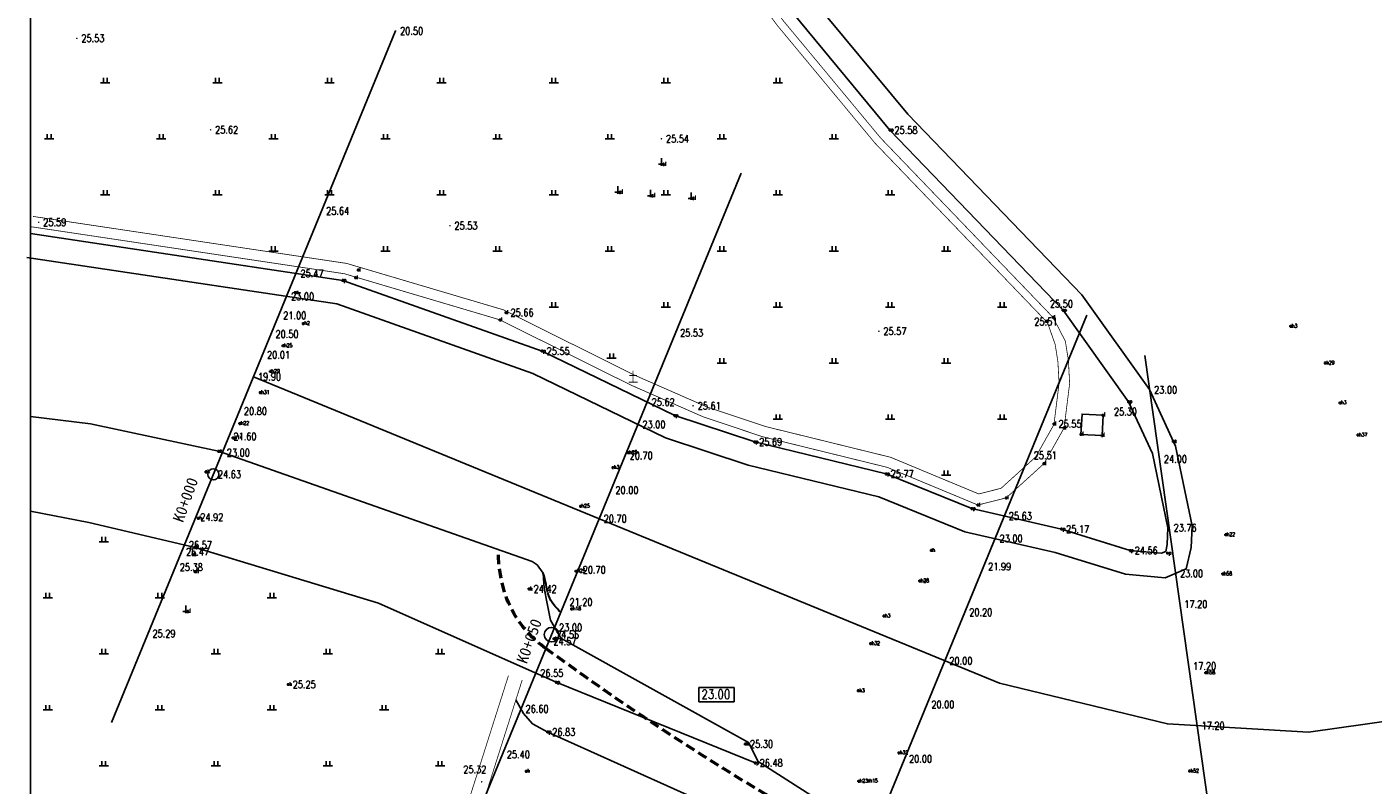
# Model space of a CAD drawing. Extents: x 475446 to 490894, y 3788879 to 3821323.
# Tile 4 of 75: x 475446 to 475626, y 3817642 to 3817744. Entities that reach past the tile are written whole.
import ezdxf
from ezdxf.enums import TextEntityAlignment as Align

# ---------------------------------------------------------------- set-up
doc = ezdxf.new("R2010")
doc.units = 0
doc.header["$LTSCALE"] = 0.5
doc.header["$PDMODE"] = 34
doc.header["$PDSIZE"] = 0.2
doc.linetypes.add('DASHED', pattern=[19.05, 12.7, -6.35])
doc.linetypes.add('X3', pattern=[5, 4, -1])
doc.layers.get('0').update_dxf_attribs({"linetype": 'CONTINUOUS'})
for name, color, linetype in [('DLDW', 11, 'CONTINUOUS'), ('DLSS', 4, 'CONTINUOUS'), ('DMTZ', 3, 'CONTINUOUS'), ('dmx', 1, 'CONTINUOUS'), ('GCD', 1, 'CONTINUOUS'), ('JMD', 6, 'CONTINUOUS'), ('SXSS', 5, 'CONTINUOUS'), ('ZBTZ', 3, 'CONTINUOUS'), ('zdh', 7, 'CONTINUOUS')]:
    doc.layers.add(name, color=color, linetype=linetype)
doc.styles.add('HZ', font='rs.shx', dxfattribs={"width": 0.8, "bigfont": 'hztxt.shx'})
doc.styles.add('黑体', font='simhei_0.ttf')
doc.linetypes.add('10411', pattern='A,2,[150,AAA.SHX,S=1,R=0,X=0,Y=1],2,[151,AAA.SHX,S=1,R=0,X=0,Y=3],1e-11', length=4)
doc.linetypes.add('10421', pattern='A,2,[150,AAA.SHX,S=0.5,R=0,X=0,Y=0.5],1e-11', length=2)
doc.linetypes.add('833', pattern='A,2,[150,AAA.SHX,S=0.8,R=0,X=0,Y=0.8],2,[150,AAA.SHX,S=2,R=0,X=0,Y=2],1e-11', length=4)

# ---------------------------------------------------------------- blocks, each defined once
blk = doc.blocks.new('GC200')
at = {"linetype": 'Continuous', "const_width": 0.2, "flags": 128}
blk.add_lwpolyline([(-0.1, 0, 1), (0.1, 0, 1)], format="xyb", close=True, dxfattribs=at)
blk = doc.blocks.new('gc111')
for p, q in [((-0.8, 0), (0.8, 0)), ((0, 0), (0, 1.6))]:
    blk.add_line(p, q)
blk = doc.blocks.new('gc119')
for p, q in [((-1.25, 0), (1.25, 0)), ((-0.5, 1.3), (-0.5, 0)), ((0.5, 1.3), (0.5, 0))]:
    blk.add_line(p, q)

msp = doc.modelspace()

# ---------------------------------------------------------------- linework, layer by layer
at = {"linetype": 'Continuous'}
msp.add_lwpolyline([(475446.79, 3817880.56), (475765.2, 3817880.56), (475765.2, 3817559.99), (475446.79, 3817559.99)], close=True, dxfattribs=at)
at = {"linetype": 'Continuous', "flags": 128}
msp.add_lwpolyline([(475476.63, 3817697.07), (475576.45, 3817656.05), (475598.91, 3817650.61), (475617.76, 3817649.51), (475637.65, 3817652.33)], dxfattribs=at)
at = {"color": 3, "linetype": 'Continuous'}
msp.add_lwpolyline([(475536.21, 3817655.48), (475540.92, 3817655.48), (475540.92, 3817653.59), (475536.21, 3817653.59)], close=True, dxfattribs=at)
at = {"linetype": 'Continuous'}
for centre, radius in [((475471.26, 3817684), 0.744), ((475516.51, 3817662.56), 0.976)]:
    msp.add_circle(centre, radius, dxfattribs=at)
at = {"color": 2, "linetype": 'DASHED', "lineweight": 50, "ltscale": 0.2}
for points, start_tangent, end_tangent in [([(475515.75, 3817660.71), (475511.49, 3817665.36), (475509.38, 3817673.9)], (-0.81231, 0.583226), (0.002769, 0.999996)), ([(475608.01, 3817613.98), (475581.04, 3817622.6), (475558.61, 3817633.48), (475515.75, 3817660.71)], (-0.969419, 0.245413), (-0.806412, 0.591355))]:
    msp.add_spline(points, degree=3, dxfattribs=dict(at, start_tangent=start_tangent, end_tangent=end_tangent))
at = {"color": 4, "linetype": 'Continuous', "lineweight": 30, "start_tangent": (-0.740783, 0.671744), "end_tangent": (-0.405403, 0.914138)}
msp.add_spline([(475517.73, 3817665.55), (475516.13, 3817667.77), (475515.37, 3817670.77)], degree=3, dxfattribs=at)
at = {"layer": 'DLSS', "linetype": 'X3', "const_width": 0.1, "flags": 128}
for points, elevation in [([(475492.97, 3817845.5), (475493.6, 3817844.11), (475494.28, 3817841.67), (475494.93, 3817837.52), (475498.34, 3817829.07), (475500.28, 3817816.46), (475505.44, 3817807.59), (475512.35, 3817800.49), (475518.33, 3817793.92), (475523.1, 3817783.27), (475531.31, 3817765.32), (475546.63, 3817744.15), (475559.8, 3817728.29), (475582.87, 3817704.28)], 26.09), ([(475582.87, 3817704.28), (475583.89, 3817701.36), (475584.25, 3817699.08), (475584.41, 3817696.2), (475583.72, 3817690.66), (475581.27, 3817686.33), (475576.65, 3817682.14), (475573.66, 3817681.38), (475561.86, 3817686.29), (475545.1, 3817690.41), (475537.3, 3817693.02), (475527.68, 3817697.24), (475512.27, 3817704.91), (475510.14, 3817705.99), (475489.09, 3817712.22), (475447.13, 3817718.51)], 26.09), ([(475490.9, 3817559.99), (475503.24, 3817628.28), (475505.67, 3817641.15), (475510.74, 3817657.09)], 26.18)]:
    msp.add_lwpolyline(points, dxfattribs=dict(at, elevation=elevation))
at = {"layer": 'DLSS', "linetype": 'Continuous', "const_width": 0.1, "flags": 128}
for points, elevation in [([(475495.3, 3817843.37), (475495.24, 3817842.89), (475495.29, 3817841.83), (475495.92, 3817837.79), (475499.33, 3817829.34), (475501.26, 3817816.8), (475506.26, 3817808.21), (475513.09, 3817801.19), (475519.2, 3817794.49), (475524.02, 3817783.69), (475532.2, 3817765.83), (475547.44, 3817744.77), (475560.56, 3817728.97), (475583.61, 3817704.99)], 26.09), ([(475583.61, 3817704.99), (475585.25, 3817701.81), (475585.66, 3817699.22), (475585.82, 3817696.15), (475585.08, 3817690.21), (475582.39, 3817685.44), (475577.34, 3817680.86), (475573.55, 3817679.9), (475561.42, 3817684.94), (475544.7, 3817689.05), (475536.79, 3817691.7), (475527.09, 3817695.96), (475511.64, 3817703.65), (475509.61, 3817704.67), (475488.79, 3817710.84), (475446.92, 3817717.12)], 26.09), ([(475492.8, 3817559.65), (475505.14, 3817627.93), (475507.55, 3817640.68), (475512.58, 3817656.51)], 26.18)]:
    msp.add_lwpolyline(points, dxfattribs=dict(at, elevation=elevation))
at = {"layer": 'DMTZ', "linetype": '10421', "flags": 128}
for points in [[(475446.79, 3817688.44, 0, 0, 0), (475470.31, 3817684.35, 0.00000202, 0.00000202, 0), (475513.5, 3817668.67, 0.00000202, 0.00000202, 0), (475514.88, 3817666.38, 0, 0, 0), (475516.02, 3817663.37, 0, 0, 0), (475516.84, 3817662.01, 0.00000202, 0.00000202, 0), (475519.24, 3817660.55, 0, 0, 0), (475542.45, 3817647.93, 0.00000203, 0.00000203, 0), (475543.75, 3817645.4, 0.00000203, 0.00000203, 0), (475572.66, 3817626.77, 0.00000203, 0.00000203, 0), (475581.03, 3817625.65, 0.00000202, 0.00000202, 0), (475588.79, 3817623.39, 0.00000202, 0.00000202, 0), (475597.71, 3817617.75, 0.00000202, 0.00000202, 0), (475598.84, 3817617.29, 0, 0, 0), (475599.07, 3817617.17, 0, 0, 0)], [(475510.74, 3817657.09, 0.00000203, 0.00000203, 0), (475510.63, 3817657.73, 0, 0, 0), (475510.59, 3817658.01, 0.00000202, 0.00000202, 0), (475493.01, 3817665.84, 0.00000202, 0.00000202, 0), (475468.54, 3817673.26, 0.00000202, 0.00000202, 0), (475454.39, 3817676.58, 0.00000202, 0.00000202, 0), (475446.59, 3817678.12, 0.00000202, 0.00000202, 0)]]:
    msp.add_lwpolyline(points, format="xyseb", dxfattribs=at)
at = {"layer": 'DMTZ', "linetype": '10411', "flags": 128}
for points in [[(475446.79, 3817679.1), (475454.6, 3817677.56), (475468.8, 3817674.23), (475493.36, 3817666.78), (475517.14, 3817656.19), (475543.75, 3817645.4)], [(475597.93, 3817606.37), (475595.23, 3817603.16), (475594.52, 3817602.86), (475593.74, 3817602.95), (475592.74, 3817603.41), (475568.43, 3817620.87), (475543.96, 3817636.93), (475515.99, 3817649.53), (475513.96, 3817650.65), (475512.76, 3817652.02), (475511.73, 3817653.84)]]:
    msp.add_lwpolyline(points, dxfattribs=at)
at = {"layer": 'dmx', "linetype": 'Continuous'}
for points in [[(475495.64, 3817743.32), (475457.63, 3817650.82)], [(475541.88, 3817724.31), (475503.87, 3817631.82)], [(475588.13, 3817705.31), (475550.12, 3817612.81)]]:
    msp.add_lwpolyline(points, dxfattribs=at)
at = {"layer": 'dmx', "linetype": 'Continuous', "elevation": 23.19}
msp.add_lwpolyline([(475595.87, 3817699.89), (475610.32, 3817597.67)], dxfattribs=at)
at = {"layer": 'JMD', "linetype": 'Continuous', "elevation": 25.54, "flags": 128}
msp.add_lwpolyline([(475587.34, 3817689.35), (475590.16, 3817689.2), (475590.3, 3817691.92), (475587.48, 3817692.07)], close=True, dxfattribs=at)
at = {"layer": 'SXSS', "linetype": '833', "elevation": 26.09, "flags": 128}
msp.add_lwpolyline([(475496.91, 3817842.08), (475497.51, 3817838.23), (475500.92, 3817829.78), (475502.83, 3817817.36), (475507.57, 3817809.21), (475514.28, 3817802.32), (475520.59, 3817795.4), (475525.52, 3817784.36), (475533.62, 3817766.66), (475548.73, 3817745.78), (475561.78, 3817730.06), (475584.95, 3817705.95), (475593.7, 3817693.72), (475596.92, 3817686.78), (475598.97, 3817676.83), (475598.89, 3817674.64), (475598.67, 3817673.69), (475598.09, 3817673.44), (475593.92, 3817673.81), (475584.75, 3817676.68), (475572.75, 3817679.42), (475561.27, 3817684.06), (475543.68, 3817688.34), (475532.98, 3817691.87), (475515.24, 3817700.49), (475488.56, 3817709.94), (475446.79, 3817716.21)], dxfattribs=at)
at = {"layer": 'SXSS', "linetype": 'Continuous', "elevation": 26.09, "flags": 128}
msp.add_lwpolyline([(475551.28, 3817747.75), (475564.18, 3817732.21), (475587.44, 3817708.02), (475596.5, 3817695.34), (475600, 3817687.79), (475602.21, 3817677.1), (475602.1, 3817674.21), (475601.43, 3817671.37), (475598.62, 3817670.15), (475593.29, 3817670.63), (475583.9, 3817673.57), (475571.78, 3817676.33), (475560.28, 3817680.99), (475542.79, 3817685.24), (475531.77, 3817688.88), (475513.99, 3817697.51), (475487.78, 3817706.8), (475446.31, 3817713.02)], dxfattribs=at)
at = {"layer": 'SXSS', "linetype": 'Continuous', "flags": 128}
msp.add_lwpolyline([(475446.79, 3817691.76), (475454.81, 3817690.78), (475471.96, 3817687.1), (475513.93, 3817672.34), (475514.56, 3817671.89), (475515.37, 3817670.77), (475515.52, 3817668.77), (475515.93, 3817666.74), (475516.37, 3817664.49), (475517.73, 3817662.07), (475542.86, 3817648.14), (475544.15, 3817645.59), (475572.97, 3817627.16), (475581.19, 3817626.1), (475588.97, 3817623.71), (475597.82, 3817618.36), (475598.36, 3817618.28), (475598.95, 3817618.5), (475599.43, 3817618.85), (475607.85, 3817616.32), (475636.03, 3817621.6)], dxfattribs=at)
at = {"layer": 'zdh', "linetype": 'Continuous'}
for p in [(475561.78, 3817730.06, 25.58), (475531.21, 3817725.48, 25.54), (475525.39, 3817721.74, 25.51), (475529.74, 3817721.27, 25.62), (475535.17, 3817720.92, 25.57), (475488.56, 3817709.94, 25.47), (475490.28, 3817710.31, 25.59), (475490.65, 3817711.33, 25.64), (475482.22, 3817708.33, 22.99), (475509.61, 3817704.67, 25.61), (475510.41, 3817705.64, 25.66), (475582.7, 3817704.47, 25.46), (475583.61, 3817704.99, 25.51), (475584.95, 3817705.95, 25.5), (475483.28, 3817704.18, 22.87), (475615.4, 3817703.81, 22.88), (475480.58, 3817701.2, 22.9), (475515.24, 3817700.49, 25.55), (475478.89, 3817697.77, 22.9), (475620.01, 3817698.89, 22.87), (475477.52, 3817694.94, 22.88), (475593.7, 3817693.72, 25.3), (475532.98, 3817691.87, 25.62), (475590.27, 3817691.92, 25.52), (475622, 3817693.57, 22.87), (475474.79, 3817690.8, 22.88), (475583.73, 3817690.75, 25.55), (475585.08, 3817690.21, 25.55), (475473.9, 3817688.88, 22.87), (475543.68, 3817688.34, 25.69), (475587.34, 3817689.35, 25.54), (475590.16, 3817689.2, 25.33), (475599.71, 3817688.42, 22.99), (475624.39, 3817689.26, 22.88), (475471.96, 3817687.1, 23.03), (475526.74, 3817686.89, 22.89), (475524.71, 3817684.91, 22.89), (475582.39, 3817685.44, 25.5), (475470.28, 3817684.32, 24.64), (475470.31, 3817684.35, 24.63), (475561.27, 3817684.06, 25.77), (475520.38, 3817679.73, 22.86), (475572.75, 3817679.42, 25.63), (475573.55, 3817679.9, 25.69), (475577.34, 3817680.86, 25.66), (475469.23, 3817678.13, 24.92), (475584.75, 3817676.68, 25.17), (475606.71, 3817675.93, 22.88), (475468.8, 3817674.23, 26.57), (475468.52, 3817673.27, 26.47), (475567.32, 3817673.82, 21.99), (475593.92, 3817673.81, 24.56), (475598.93, 3817673.46, 23.76), (475468.8, 3817670.99, 25.38), (475519.78, 3817671.05, 22.89), (475606.31, 3817670.68, 22.9), (475513.5, 3817668.67, 24.42), (475565.77, 3817669.74, 22.9), (475467.56, 3817665.64, 25.29), (475519.19, 3817666, 22.88), (475560.97, 3817665.05, 22.85), (475516.84, 3817662.01, 24.56), (475559.19, 3817661.36, 22.86), (475481.27, 3817655.89, 25.25), (475517.14, 3817656.19, 26.55), (475604.03, 3817657.46, 22.89), (475557.54, 3817655.05, 22.87), (475515.99, 3817649.53, 26.83), (475542.45, 3817647.93, 25.3), (475543.75, 3817645.4, 26.48), (475562.97, 3817646.74, 22.88), (475513.12, 3817644.28, 25.4), (475601.86, 3817644.3, 22.88), (475557.6, 3817642.95, 22.87), (475558.91, 3817642.98, 22.88)]:
    msp.add_point(p, dxfattribs=at)

# ---------------------------------------------------------------- block references
at = {"layer": 'DLDW', "linetype": 'Continuous', "xscale": 0.5, "yscale": 0.5}
for p in [(475531.21, 3817725.48, 25.54), (475525.39, 3817721.74, 25.51), (475529.74, 3817721.27, 25.62), (475535.17, 3817720.92, 25.57), (475467.56, 3817665.64, 25.29)]:
    msp.add_blockref('gc111', p, dxfattribs=at)
at = {"layer": 'GCD', "linetype": 'Continuous'}
ref = msp.add_blockref('GC200', (475452.99, 3817742.34, 25.53), dxfattribs=dict(at, xscale=0.5, yscale=0.5, zscale=0.5))
ref.add_attrib('height', '25.53', dxfattribs={"linetype": 'Continuous', "height": 1, "style": 'HZ', "width": 0.8}).set_placement((475453.59, 3817742.34, 25.53), align=Align.MIDDLE_LEFT)
ref = msp.add_blockref('GC200', (475495.64, 3817743.32, 20.5), dxfattribs=dict(at, xscale=0.5, yscale=0.5, zscale=0.5))
ref.add_attrib('height', '20.50', dxfattribs={"linetype": 'Continuous', "height": 1, "style": 'HZ', "width": 0.8}).set_placement((475496.24, 3817743.32, 20.5), align=Align.MIDDLE_LEFT)
ref = msp.add_blockref('GC200', (475470.89, 3817730.1, 25.62), dxfattribs=dict(at, xscale=0.5, yscale=0.5, zscale=0.5))
ref.add_attrib('height', '25.62', dxfattribs={"linetype": 'Continuous', "height": 1, "style": 'HZ', "width": 0.8}).set_placement((475471.49, 3817730.1, 25.62), align=Align.MIDDLE_LEFT)
ref = msp.add_blockref('GC200', (475561.78, 3817730.06, 25.58), dxfattribs=dict(at, xscale=0.5, yscale=0.5, zscale=0.5))
ref.add_attrib('height', '25.58', dxfattribs={"linetype": 'Continuous', "height": 1, "style": 'HZ', "width": 0.8}).set_placement((475562.38, 3817730.06, 25.58), align=Align.MIDDLE_LEFT)
ref = msp.add_blockref('GC200', (475531.21, 3817728.89, 25.54), dxfattribs=dict(at, xscale=0.5, yscale=0.5, zscale=0.5))
ref.add_attrib('height', '25.54', dxfattribs={"linetype": 'Continuous', "height": 1, "style": 'HZ', "width": 0.8}).set_placement((475531.81, 3817728.89, 25.54), align=Align.MIDDLE_LEFT)
ref = msp.add_blockref('GC200', (475485.74, 3817719.24, 25.64), dxfattribs=dict(at, xscale=0.5, yscale=0.5, zscale=0.5))
ref.add_attrib('height', '25.64', dxfattribs={"linetype": 'Continuous', "height": 1, "style": 'HZ', "width": 0.8}).set_placement((475486.34, 3817719.24), align=Align.MIDDLE_LEFT)
ref = msp.add_blockref('GC200', (475447.89, 3817717.72, 25.59), dxfattribs=dict(at, xscale=0.5, yscale=0.5, zscale=0.5))
ref.add_attrib('height', '25.59', dxfattribs={"linetype": 'Continuous', "height": 1, "style": 'HZ', "width": 0.8}).set_placement((475448.49, 3817717.72, 25.59), align=Align.MIDDLE_LEFT)
ref = msp.add_blockref('GC200', (475502.91, 3817717.27, 25.53), dxfattribs=dict(at, xscale=0.5, yscale=0.5, zscale=0.5))
ref.add_attrib('height', '25.53', dxfattribs={"linetype": 'Continuous', "height": 1, "style": 'HZ', "width": 0.8}).set_placement((475503.51, 3817717.27, 25.53), align=Align.MIDDLE_LEFT)
ref = msp.add_blockref('GC200', (475482.31, 3817710.88, 25.47), dxfattribs=dict(at, xscale=0.5, yscale=0.5, zscale=0.5))
ref.add_attrib('height', '25.47', dxfattribs={"linetype": 'Continuous', "height": 1, "style": 'HZ', "width": 0.8}).set_placement((475482.91, 3817710.88), align=Align.MIDDLE_LEFT)
ref = msp.add_blockref('GC200', (475481.05, 3817707.81, 23), dxfattribs=dict(at, xscale=0.5, yscale=0.5, zscale=0.5))
ref.add_attrib('height', '23.00', dxfattribs={"linetype": 'Continuous', "height": 1, "style": 'HZ', "width": 0.8}).set_placement((475481.65, 3817707.81, 23), align=Align.MIDDLE_LEFT)
ref = msp.add_blockref('GC200', (475584.95, 3817705.95, 25.5), dxfattribs=dict(at, xscale=0.5, yscale=0.5, zscale=0.5))
ref.add_attrib('height', '25.50', dxfattribs={"linetype": 'Continuous', "height": 1, "style": 'HZ', "width": 0.8}).set_placement((475583.18, 3817706.82, 25.5), align=Align.MIDDLE_LEFT)
ref = msp.add_blockref('GC200', (475480, 3817705.27, 21), dxfattribs=dict(at, xscale=0.5, yscale=0.5, zscale=0.5))
ref.add_attrib('height', '21.00', dxfattribs={"linetype": 'Continuous', "height": 1, "style": 'HZ', "width": 0.8}).set_placement((475480.6, 3817705.27, 21), align=Align.MIDDLE_LEFT)
ref = msp.add_blockref('GC200', (475510.41, 3817705.64, 25.66), dxfattribs=dict(at, xscale=0.5, yscale=0.5, zscale=0.5))
ref.add_attrib('height', '25.66', dxfattribs={"linetype": 'Continuous', "height": 1, "style": 'HZ', "width": 0.8}).set_placement((475511.01, 3817705.64, 25.66), align=Align.MIDDLE_LEFT)
ref = msp.add_blockref('GC200', (475583.61, 3817704.99, 25.51), dxfattribs=dict(at, xscale=0.5, yscale=0.5, zscale=0.5))
ref.add_attrib('height', '25.51', dxfattribs={"linetype": 'Continuous', "height": 1, "style": 'HZ', "width": 0.8}).set_placement((475581.09, 3817704.43, 25.51), align=Align.MIDDLE_LEFT)
ref = msp.add_blockref('GC200', (475478.97, 3817702.77, 20.5), dxfattribs=dict(at, xscale=0.5, yscale=0.5, zscale=0.5))
ref.add_attrib('height', '20.50', dxfattribs={"linetype": 'Continuous', "height": 1, "style": 'HZ', "width": 0.8}).set_placement((475479.57, 3817702.77, 20.5), align=Align.MIDDLE_LEFT)
ref = msp.add_blockref('GC200', (475533.1, 3817702.93, 25.53), dxfattribs=dict(at, xscale=0.5, yscale=0.5, zscale=0.5))
ref.add_attrib('height', '25.53', dxfattribs={"linetype": 'Continuous', "height": 1, "style": 'HZ', "width": 0.8}).set_placement((475533.7, 3817702.93), align=Align.MIDDLE_LEFT)
ref = msp.add_blockref('GC200', (475560.3, 3817703.15, 25.57), dxfattribs=dict(at, xscale=0.5, yscale=0.5, zscale=0.5))
ref.add_attrib('height', '25.57', dxfattribs={"linetype": 'Continuous', "height": 1, "style": 'HZ', "width": 0.8}).set_placement((475560.9, 3817703.15, 25.57), align=Align.MIDDLE_LEFT)
ref = msp.add_blockref('GC200', (475477.84, 3817700, 20.01), dxfattribs=dict(at, xscale=0.5, yscale=0.5, zscale=0.5))
ref.add_attrib('height', '20.01', dxfattribs={"linetype": 'Continuous', "height": 1, "style": 'HZ', "width": 0.8}).set_placement((475478.44, 3817700, 20.01), align=Align.MIDDLE_LEFT)
ref = msp.add_blockref('GC200', (475515.24, 3817700.49, 25.55), dxfattribs=dict(at, xscale=0.5, yscale=0.5, zscale=0.5))
ref.add_attrib('height', '25.55', dxfattribs={"linetype": 'Continuous', "height": 1, "style": 'HZ', "width": 0.8}).set_placement((475515.84, 3817700.49, 25.55), align=Align.MIDDLE_LEFT)
ref = msp.add_blockref('GC200', (475476.63, 3817697.07, 19.9), dxfattribs=dict(at, xscale=0.5, yscale=0.5, zscale=0.5))
ref.add_attrib('height', '19.90', dxfattribs={"linetype": 'Continuous', "height": 1, "style": 'HZ', "width": 0.8}).set_placement((475477.23, 3817697.07, 19.9), align=Align.MIDDLE_LEFT)
ref = msp.add_blockref('GC200', (475596.52, 3817695.3, 23), dxfattribs=dict(at, xscale=0.5, yscale=0.5, zscale=0.5))
ref.add_attrib('height', '23.00', dxfattribs={"linetype": 'Continuous', "height": 1, "style": 'HZ', "width": 0.8}).set_placement((475597.12, 3817695.3, 23), align=Align.MIDDLE_LEFT)
ref = msp.add_blockref('GC200', (475529.29, 3817693.66, 25.62), dxfattribs=dict(at, xscale=0.5, yscale=0.5, zscale=0.5))
ref.add_attrib('height', '25.62', dxfattribs={"linetype": 'Continuous', "height": 1, "style": 'HZ', "width": 0.8}).set_placement((475529.89, 3817693.66), align=Align.MIDDLE_LEFT)
ref = msp.add_blockref('GC200', (475474.74, 3817692.47, 20.8), dxfattribs=dict(at, xscale=0.5, yscale=0.5, zscale=0.5))
ref.add_attrib('height', '20.80', dxfattribs={"linetype": 'Continuous', "height": 1, "style": 'HZ', "width": 0.8}).set_placement((475475.34, 3817692.47), align=Align.MIDDLE_LEFT)
ref = msp.add_blockref('GC200', (475535.45, 3817693.17, 25.61), dxfattribs=dict(at, xscale=0.5, yscale=0.5, zscale=0.5))
ref.add_attrib('height', '25.61', dxfattribs={"linetype": 'Continuous', "height": 1, "style": 'HZ', "width": 0.8}).set_placement((475536.05, 3817693.17, 25.61), align=Align.MIDDLE_LEFT)
ref = msp.add_blockref('GC200', (475593.7, 3817693.72, 25.3), dxfattribs=dict(at, xscale=0.5, yscale=0.5, zscale=0.5))
ref.add_attrib('height', '25.30', dxfattribs={"linetype": 'Continuous', "height": 1, "style": 'HZ', "width": 0.8}).set_placement((475591.75, 3817692.39, 25.3), align=Align.MIDDLE_LEFT)
ref = msp.add_blockref('GC200', (475528.06, 3817690.68, 23), dxfattribs=dict(at, xscale=0.5, yscale=0.5, zscale=0.5))
ref.add_attrib('height', '23.00', dxfattribs={"linetype": 'Continuous', "height": 1, "style": 'HZ', "width": 0.8}).set_placement((475528.66, 3817690.68, 23), align=Align.MIDDLE_LEFT)
ref = msp.add_blockref('GC200', (475583.73, 3817690.75, 25.55), dxfattribs=dict(at, xscale=0.5, yscale=0.5, zscale=0.5))
ref.add_attrib('height', '25.55', dxfattribs={"linetype": 'Continuous', "height": 1, "style": 'HZ', "width": 0.8}).set_placement((475584.33, 3817690.75, 25.55), align=Align.MIDDLE_LEFT)
ref = msp.add_blockref('GC200', (475473.34, 3817689.07, 21.6), dxfattribs=dict(at, xscale=0.5, yscale=0.5, zscale=0.5))
ref.add_attrib('height', '21.60', dxfattribs={"linetype": 'Continuous', "height": 1, "style": 'HZ', "width": 0.8}).set_placement((475473.94, 3817689.07, 21.6), align=Align.MIDDLE_LEFT)
ref = msp.add_blockref('GC200', (475543.68, 3817688.34, 25.69), dxfattribs=dict(at, xscale=0.5, yscale=0.5, zscale=0.5))
ref.add_attrib('height', '25.69', dxfattribs={"linetype": 'Continuous', "height": 1, "style": 'HZ', "width": 0.8}).set_placement((475544.28, 3817688.34, 25.69), align=Align.MIDDLE_LEFT)
ref = msp.add_blockref('GC200', (475472.45, 3817686.9, 23), dxfattribs=dict(at, xscale=0.5, yscale=0.5, zscale=0.5))
ref.add_attrib('height', '23.00', dxfattribs={"linetype": 'Continuous', "height": 1, "style": 'HZ', "width": 0.8}).set_placement((475473.05, 3817686.9, 23), align=Align.MIDDLE_LEFT)
ref = msp.add_blockref('GC200', (475526.35, 3817686.51, 20.7), dxfattribs=dict(at, xscale=0.5, yscale=0.5, zscale=0.5))
ref.add_attrib('height', '20.70', dxfattribs={"linetype": 'Continuous', "height": 1, "style": 'HZ', "width": 0.8}).set_placement((475526.95, 3817686.51, 20.7), align=Align.MIDDLE_LEFT)
ref = msp.add_blockref('GC200', (475580.42, 3817686.55, 25.51), dxfattribs=dict(at, xscale=0.5, yscale=0.5, zscale=0.5))
ref.add_attrib('height', '25.51', dxfattribs={"linetype": 'Continuous', "height": 1, "style": 'HZ', "width": 0.8}).set_placement((475581.02, 3817686.55), align=Align.MIDDLE_LEFT)
ref = msp.add_blockref('GC200', (475597.83, 3817686.05, 24), dxfattribs=dict(at, xscale=0.5, yscale=0.5, zscale=0.5))
ref.add_attrib('height', '24.00', dxfattribs={"linetype": 'Continuous', "height": 1, "style": 'HZ', "width": 0.8}).set_placement((475598.43, 3817686.05, 24), align=Align.MIDDLE_LEFT)
ref = msp.add_blockref('GC200', (475471.26, 3817684, 24.63), dxfattribs=dict(at, xscale=0.5, yscale=0.5, zscale=0.5))
ref.add_attrib('height', '24.63', dxfattribs={"linetype": 'Continuous', "height": 1, "style": 'HZ', "width": 0.8}).set_placement((475471.86, 3817684), align=Align.MIDDLE_LEFT)
ref = msp.add_blockref('GC200', (475561.27, 3817684.06, 25.77), dxfattribs=dict(at, xscale=0.5, yscale=0.5, zscale=0.5))
ref.add_attrib('height', '25.77', dxfattribs={"linetype": 'Continuous', "height": 1, "style": 'HZ', "width": 0.8}).set_placement((475561.87, 3817684.06, 25.77), align=Align.MIDDLE_LEFT)
ref = msp.add_blockref('GC200', (475524.45, 3817681.89, 20), dxfattribs=dict(at, xscale=0.5, yscale=0.5, zscale=0.5))
ref.add_attrib('height', '20.00', dxfattribs={"linetype": 'Continuous', "height": 1, "style": 'HZ', "width": 0.8}).set_placement((475525.05, 3817681.89, 20), align=Align.MIDDLE_LEFT)
ref = msp.add_blockref('GC200', (475468.9, 3817678.27, 24.92), dxfattribs=dict(at, xscale=0.5, yscale=0.5, zscale=0.5))
ref.add_attrib('height', '24.92', dxfattribs={"linetype": 'Continuous', "height": 1, "style": 'HZ', "width": 0.8}).set_placement((475469.5, 3817678.27), align=Align.MIDDLE_LEFT)
ref = msp.add_blockref('GC200', (475522.88, 3817678.07, 20.7), dxfattribs=dict(at, xscale=0.5, yscale=0.5, zscale=0.5))
ref.add_attrib('height', '20.70', dxfattribs={"linetype": 'Continuous', "height": 1, "style": 'HZ', "width": 0.8}).set_placement((475523.48, 3817678.07, 20.7), align=Align.MIDDLE_LEFT)
ref = msp.add_blockref('GC200', (475577.08, 3817678.43, 25.63), dxfattribs=dict(at, xscale=0.5, yscale=0.5, zscale=0.5))
ref.add_attrib('height', '25.63', dxfattribs={"linetype": 'Continuous', "height": 1, "style": 'HZ', "width": 0.8}).set_placement((475577.68, 3817678.43), align=Align.MIDDLE_LEFT)
ref = msp.add_blockref('GC200', (475575.84, 3817675.41, 23), dxfattribs=dict(at, xscale=0.5, yscale=0.5, zscale=0.5))
ref.add_attrib('height', '23.00', dxfattribs={"linetype": 'Continuous', "height": 1, "style": 'HZ', "width": 0.8}).set_placement((475576.44, 3817675.41, 23), align=Align.MIDDLE_LEFT)
ref = msp.add_blockref('GC200', (475584.75, 3817676.68, 25.17), dxfattribs=dict(at, xscale=0.5, yscale=0.5, zscale=0.5))
ref.add_attrib('height', '25.17', dxfattribs={"linetype": 'Continuous', "height": 1, "style": 'HZ', "width": 0.8}).set_placement((475585.35, 3817676.68, 25.17), align=Align.MIDDLE_LEFT)
ref = msp.add_blockref('GC200', (475599.13, 3817676.85, 23.76), dxfattribs=dict(at, xscale=0.5, yscale=0.5, zscale=0.5))
ref.add_attrib('height', '23.76', dxfattribs={"linetype": 'Continuous', "height": 1, "style": 'HZ', "width": 0.8}).set_placement((475599.73, 3817676.85), align=Align.MIDDLE_LEFT)
ref = msp.add_blockref('GC200', (475467, 3817673.63, 26.47), dxfattribs=dict(at, xscale=0.5, yscale=0.5, zscale=0.5))
ref.add_attrib('height', '26.47', dxfattribs={"linetype": 'Continuous', "height": 1, "style": 'HZ', "width": 0.8}).set_placement((475467.6, 3817673.63), align=Align.MIDDLE_LEFT)
ref = msp.add_blockref('GC200', (475467.38, 3817674.56, 26.57), dxfattribs=dict(at, xscale=0.5, yscale=0.5, zscale=0.5))
ref.add_attrib('height', '26.57', dxfattribs={"linetype": 'Continuous', "height": 1, "style": 'HZ', "width": 0.8}).set_placement((475467.98, 3817674.56), align=Align.MIDDLE_LEFT)
ref = msp.add_blockref('GC200', (475593.92, 3817673.81, 24.56), dxfattribs=dict(at, xscale=0.5, yscale=0.5, zscale=0.5))
ref.add_attrib('height', '24.56', dxfattribs={"linetype": 'Continuous', "height": 1, "style": 'HZ', "width": 0.8}).set_placement((475594.52, 3817673.81, 24.56), align=Align.MIDDLE_LEFT)
ref = msp.add_blockref('GC200', (475466.16, 3817671.58, 25.38), dxfattribs=dict(at, xscale=0.5, yscale=0.5, zscale=0.5))
ref.add_attrib('height', '25.38', dxfattribs={"linetype": 'Continuous', "height": 1, "style": 'HZ', "width": 0.8}).set_placement((475466.76, 3817671.58), align=Align.MIDDLE_LEFT)
ref = msp.add_blockref('GC200', (475520.07, 3817671.23, 20.7), dxfattribs=dict(at, xscale=0.5, yscale=0.5, zscale=0.5))
ref.add_attrib('height', '20.70', dxfattribs={"linetype": 'Continuous', "height": 1, "style": 'HZ', "width": 0.8}).set_placement((475520.67, 3817671.23, 20.7), align=Align.MIDDLE_LEFT)
ref = msp.add_blockref('GC200', (475574.31, 3817671.67, 21.99), dxfattribs=dict(at, xscale=0.5, yscale=0.5, zscale=0.5))
ref.add_attrib('height', '21.99', dxfattribs={"linetype": 'Continuous', "height": 1, "style": 'HZ', "width": 0.8}).set_placement((475574.91, 3817671.67), align=Align.MIDDLE_LEFT)
ref = msp.add_blockref('GC200', (475599.99, 3817670.75, 23), dxfattribs=dict(at, xscale=0.5, yscale=0.5, zscale=0.5))
ref.add_attrib('height', '23.00', dxfattribs={"linetype": 'Continuous', "height": 1, "style": 'HZ', "width": 0.8}).set_placement((475600.59, 3817670.75, 23), align=Align.MIDDLE_LEFT)
ref = msp.add_blockref('GC200', (475513.5, 3817668.67, 24.42), dxfattribs=dict(at, xscale=0.5, yscale=0.5, zscale=0.5))
ref.add_attrib('height', '24.42', dxfattribs={"linetype": 'Continuous', "height": 1, "style": 'HZ', "width": 0.8}).set_placement((475514.1, 3817668.67, 24.42), align=Align.MIDDLE_LEFT)
ref = msp.add_blockref('GC200', (475518.3, 3817666.92, 21.2), dxfattribs=dict(at, xscale=0.5, yscale=0.5, zscale=0.5))
ref.add_attrib('height', '21.20', dxfattribs={"linetype": 'Continuous', "height": 1, "style": 'HZ', "width": 0.8}).set_placement((475518.9, 3817666.92, 21.2), align=Align.MIDDLE_LEFT)
ref = msp.add_blockref('GC200', (475600.57, 3817666.64, 17.2), dxfattribs=dict(at, xscale=0.5, yscale=0.5, zscale=0.5))
ref.add_attrib('height', '17.20', dxfattribs={"linetype": 'Continuous', "height": 1, "style": 'HZ', "width": 0.8}).set_placement((475601.17, 3817666.64, 17.2), align=Align.MIDDLE_LEFT)
ref = msp.add_blockref('GC200', (475571.79, 3817665.55, 20.2), dxfattribs=dict(at, xscale=0.5, yscale=0.5, zscale=0.5))
ref.add_attrib('height', '20.20', dxfattribs={"linetype": 'Continuous', "height": 1, "style": 'HZ', "width": 0.8}).set_placement((475572.39, 3817665.55, 20.2), align=Align.MIDDLE_LEFT)
ref = msp.add_blockref('GC200', (475516.91, 3817663.53, 23), dxfattribs=dict(at, xscale=0.5, yscale=0.5, zscale=0.5))
ref.add_attrib('height', '23.00', dxfattribs={"linetype": 'Continuous', "height": 1, "style": 'HZ', "width": 0.8}).set_placement((475517.51, 3817663.53, 23), align=Align.MIDDLE_LEFT)
ref = msp.add_blockref('GC200', (475462.51, 3817662.7, 25.29), dxfattribs=dict(at, xscale=0.5, yscale=0.5, zscale=0.5))
ref.add_attrib('height', '25.29', dxfattribs={"linetype": 'Continuous', "height": 1, "style": 'HZ', "width": 0.8}).set_placement((475463.11, 3817662.7), align=Align.MIDDLE_LEFT)
ref = msp.add_blockref('GC200', (475516.14, 3817661.66, 24.57), dxfattribs=dict(at, xscale=0.5, yscale=0.5, zscale=0.5))
ref.add_attrib('height', '24.57', dxfattribs={"linetype": 'Continuous', "height": 1, "style": 'HZ', "width": 0.8}).set_placement((475516.74, 3817661.66, 24.57), align=Align.MIDDLE_LEFT)
ref = msp.add_blockref('GC200', (475516.51, 3817662.56, 24.56), dxfattribs=dict(at, xscale=0.5, yscale=0.5, zscale=0.5))
ref.add_attrib('height', '24.56', dxfattribs={"linetype": 'Continuous', "height": 1, "style": 'HZ', "width": 0.8}).set_placement((475517.11, 3817662.56), align=Align.MIDDLE_LEFT)
ref = msp.add_blockref('GC200', (475514.39, 3817657.41, 26.55), dxfattribs=dict(at, xscale=0.5, yscale=0.5, zscale=0.5))
ref.add_attrib('height', '26.55', dxfattribs={"linetype": 'Continuous', "height": 1, "style": 'HZ', "width": 0.8}).set_placement((475514.99, 3817657.41), align=Align.MIDDLE_LEFT)
ref = msp.add_blockref('GC200', (475569.13, 3817659.06, 20), dxfattribs=dict(at, xscale=0.5, yscale=0.5, zscale=0.5))
ref.add_attrib('height', '20.00', dxfattribs={"linetype": 'Continuous', "height": 1, "style": 'HZ', "width": 0.8}).set_placement((475569.73, 3817659.06, 20), align=Align.MIDDLE_LEFT)
ref = msp.add_blockref('GC200', (475601.74, 3817658.36, 17.2), dxfattribs=dict(at, xscale=0.5, yscale=0.5, zscale=0.5))
ref.add_attrib('height', '17.20', dxfattribs={"linetype": 'Continuous', "height": 1, "style": 'HZ', "width": 0.8}).set_placement((475602.34, 3817658.36, 17.2), align=Align.MIDDLE_LEFT)
ref = msp.add_blockref('GC200', (475481.27, 3817655.89, 25.25), dxfattribs=dict(at, xscale=0.5, yscale=0.5, zscale=0.5))
ref.add_attrib('height', '25.25', dxfattribs={"linetype": 'Continuous', "height": 1, "style": 'HZ', "width": 0.8}).set_placement((475481.87, 3817655.89, 25.25), align=Align.MIDDLE_LEFT)
ref = msp.add_blockref('GC200', (475512.42, 3817652.62, 26.6), dxfattribs=dict(at, xscale=0.5, yscale=0.5, zscale=0.5))
ref.add_attrib('height', '26.60', dxfattribs={"linetype": 'Continuous', "height": 1, "style": 'HZ', "width": 0.8}).set_placement((475513.02, 3817652.62, 26.6), align=Align.MIDDLE_LEFT)
ref = msp.add_blockref('GC200', (475566.72, 3817653.21, 20), dxfattribs=dict(at, xscale=0.5, yscale=0.5, zscale=0.5))
ref.add_attrib('height', '20.00', dxfattribs={"linetype": 'Continuous', "height": 1, "style": 'HZ', "width": 0.8}).set_placement((475567.32, 3817653.21, 20), align=Align.MIDDLE_LEFT)
ref = msp.add_blockref('GC200', (475602.87, 3817650.38, 17.2), dxfattribs=dict(at, xscale=0.5, yscale=0.5, zscale=0.5))
ref.add_attrib('height', '17.20', dxfattribs={"linetype": 'Continuous', "height": 1, "style": 'HZ', "width": 0.8}).set_placement((475603.47, 3817650.38, 17.2), align=Align.MIDDLE_LEFT)
ref = msp.add_blockref('GC200', (475515.99, 3817649.53, 26.83), dxfattribs=dict(at, xscale=0.5, yscale=0.5, zscale=0.5))
ref.add_attrib('height', '26.83', dxfattribs={"linetype": 'Continuous', "height": 1, "style": 'HZ', "width": 0.8}).set_placement((475516.59, 3817649.53, 26.83), align=Align.MIDDLE_LEFT)
ref = msp.add_blockref('GC200', (475509.92, 3817646.53, 25.4), dxfattribs=dict(at, xscale=0.5, yscale=0.5, zscale=0.5))
ref.add_attrib('height', '25.40', dxfattribs={"linetype": 'Continuous', "height": 1, "style": 'HZ', "width": 0.8}).set_placement((475510.52, 3817646.53), align=Align.MIDDLE_LEFT)
ref = msp.add_blockref('GC200', (475542.45, 3817647.93, 25.3), dxfattribs=dict(at, xscale=0.5, yscale=0.5, zscale=0.5))
ref.add_attrib('height', '25.30', dxfattribs={"linetype": 'Continuous', "height": 1, "style": 'HZ', "width": 0.8}).set_placement((475543.05, 3817647.93, 25.3), align=Align.MIDDLE_LEFT)
ref = msp.add_blockref('GC200', (475543.75, 3817645.4, 26.48), dxfattribs=dict(at, xscale=0.5, yscale=0.5, zscale=0.5))
ref.add_attrib('height', '26.48', dxfattribs={"linetype": 'Continuous', "height": 1, "style": 'HZ', "width": 0.8}).set_placement((475544.35, 3817645.4, 26.48), align=Align.MIDDLE_LEFT)
ref = msp.add_blockref('GC200', (475563.73, 3817645.94, 20), dxfattribs=dict(at, xscale=0.5, yscale=0.5, zscale=0.5))
ref.add_attrib('height', '20.00', dxfattribs={"linetype": 'Continuous', "height": 1, "style": 'HZ', "width": 0.8}).set_placement((475564.33, 3817645.94, 20), align=Align.MIDDLE_LEFT)
ref = msp.add_blockref('GC200', (475507.17, 3817642.87, 25.32), dxfattribs=dict(at, xscale=0.5, yscale=0.5, zscale=0.5))
ref.add_attrib('height', '25.32', dxfattribs={"linetype": 'Continuous', "height": 1, "style": 'HZ', "width": 0.8}).set_placement((475504.69, 3817644.52, 25.32), align=Align.MIDDLE_LEFT)
at = {"layer": 'ZBTZ', "linetype": 'Continuous', "xscale": 0.5, "yscale": 0.5}
for p in [(475456.79, 3817736.38), (475471.79, 3817736.38), (475486.79, 3817736.38), (475501.79, 3817736.38), (475516.79, 3817736.38), (475531.79, 3817736.38), (475546.79, 3817736.38), (475449.29, 3817728.88), (475464.29, 3817728.88), (475479.29, 3817728.88), (475494.29, 3817728.88), (475509.29, 3817728.88), (475524.29, 3817728.88), (475539.29, 3817728.88), (475554.29, 3817728.88), (475456.79, 3817721.38), (475471.79, 3817721.38), (475486.79, 3817721.38), (475501.79, 3817721.38), (475516.79, 3817721.38), (475531.79, 3817721.38), (475546.79, 3817721.38), (475561.79, 3817721.38), (475479.29, 3817713.88), (475494.29, 3817713.88), (475509.29, 3817713.88), (475524.29, 3817713.88), (475539.29, 3817713.88), (475554.29, 3817713.88), (475569.29, 3817713.88), (475516.79, 3817706.38), (475531.79, 3817706.38), (475546.79, 3817706.38), (475561.79, 3817706.38), (475576.79, 3817706.38), (475524.54, 3817699.53), (475539.29, 3817698.88), (475554.29, 3817698.88), (475569.29, 3817698.88), (475546.79, 3817691.38), (475561.79, 3817691.38), (475576.79, 3817691.38), (475569.29, 3817683.88), (475456.59, 3817674.99), (475449.09, 3817667.49), (475464.09, 3817667.49), (475479.09, 3817667.49), (475456.59, 3817659.99), (475471.59, 3817659.99), (475486.59, 3817659.99), (475501.59, 3817659.99), (475449.09, 3817652.49), (475464.09, 3817652.49), (475479.09, 3817652.49), (475494.09, 3817652.49), (475456.59, 3817644.99), (475471.59, 3817644.99), (475486.59, 3817644.99), (475501.59, 3817644.99)]:
    msp.add_blockref('gc119', p, dxfattribs=at)

# ---------------------------------------------------------------- texts
at = {"color": 3, "linetype": 'Continuous', "insert": (475536.56, 3817655.21), "char_height": 1.25, "width": 5.2668, "attachment_point": 1, "style": 'HZ'}
msp.add_mtext('23.00', dxfattribs=at)
at = {"layer": 'DLSS', "linetype": 'Continuous', "style": 'HZ', "width": 0.8}
msp.add_text('土', height=1.5, dxfattribs=at).set_placement((475527.41, 3817697.03), align=Align.MIDDLE)
at = {"layer": 'JMD', "color": 0, "linetype": 'Continuous', "style": '黑体'}
for s, p in [('K0+000', (475467.52, 3817680.59)), ('K0+050', (475513.51, 3817661.69))]:
    msp.add_text(s, height=1.5, rotation=70.3488, dxfattribs=at).set_placement(p, align=Align.MIDDLE)
at = {"layer": 'zdh', "linetype": 'Continuous', "style": 'HZ', "width": 0.8}
for s, p in [('p', (475561.9, 3817729.88, 25.58)), ('sf', (475531.34, 3817725.29, 25.54)), ('sf', (475525.51, 3817721.55, 25.51)), ('sf', (475529.86, 3817721.08, 25.62)), ('sf', (475535.3, 3817720.73, 25.57)), ('p', (475488.69, 3817709.76, 25.47)), ('l', (475490.4, 3817710.12, 25.59)), ('l', (475490.78, 3817711.15, 25.64)), ('s', (475482.34, 3817708.14, 22.99)), ('l', (475509.74, 3817704.48, 25.61)), ('l', (475510.53, 3817705.45, 25.66)), ('l', (475582.82, 3817704.28, 25.46)), ('l', (475583.73, 3817704.8, 25.51)), ('p', (475585.08, 3817705.77, 25.5)), ('h2', (475483.41, 3817703.99, 22.87)), ('h3', (475615.53, 3817703.62, 22.88)), ('h25', (475480.7, 3817701.01, 22.9)), ('p', (475515.36, 3817700.3, 25.55)), ('h29', (475479.01, 3817697.58, 22.9)), ('h29', (475620.14, 3817698.7, 22.87)), ('h31', (475477.64, 3817694.75, 22.88)), ('p', (475593.83, 3817693.53, 25.3)), ('h3', (475622.12, 3817693.39, 22.87)), ('p', (475533.11, 3817691.68, 25.62)), ('f', (475590.39, 3817691.74, 25.52)), ('h22', (475474.91, 3817690.61, 22.88)), ('l', (475583.86, 3817690.56, 25.55)), ('l', (475585.21, 3817690.02, 25.55)), ('h14', (475474.03, 3817688.7, 22.87)), ('p', (475543.8, 3817688.15, 25.69)), ('f', (475587.47, 3817689.16, 25.54)), ('f', (475590.28, 3817689.02, 25.33)), ('s', (475599.83, 3817688.23, 22.99)), ('h37', (475624.52, 3817689.07, 22.88)), ('s', (475472.08, 3817686.91, 23.03)), ('h25', (475526.87, 3817686.71, 22.89)), ('h3', (475524.84, 3817684.72, 22.89)), ('l', (475582.51, 3817685.25, 25.5)), ('k', (475470.44, 3817684.16, 24.63)), ('p', (475561.4, 3817683.87, 25.77)), ('h25', (475520.5, 3817679.55, 22.86)), ('p', (475572.87, 3817679.23, 25.63)), ('l', (475573.67, 3817679.71, 25.69)), ('l', (475577.46, 3817680.67, 25.66)), ('h', (475469.36, 3817677.95, 24.92)), ('p', (475584.87, 3817676.49, 25.17)), ('h22', (475606.83, 3817675.74, 22.88)), ('k', (475468.93, 3817674.04, 26.57)), ('h', (475567.45, 3817673.64, 21.99)), ('k', (475468.65, 3817673.08, 26.47)), ('p', (475594.04, 3817673.62, 24.56)), ('p', (475599.06, 3817673.27, 23.76)), ('h', (475468.93, 3817670.8, 25.38)), ('h25', (475519.91, 3817670.86, 22.89)), ('h58', (475606.43, 3817670.49, 22.9)), ('k', (475513.63, 3817668.48, 24.42)), ('h28', (475565.89, 3817669.55, 22.9)), ('sf', (475467.68, 3817665.46, 25.29)), ('h18', (475519.32, 3817665.82, 22.88)), ('h3', (475561.1, 3817664.86, 22.85)), ('k', (475516.96, 3817661.82, 24.56)), ('h32', (475559.32, 3817661.17, 22.86)), ('h', (475481.39, 3817655.7, 25.25)), ('p', (475517.26, 3817656, 26.55)), ('h58', (475604.16, 3817657.27, 22.89)), ('h3', (475557.66, 3817654.86, 22.87)), ('p', (475516.11, 3817649.34, 26.83)), ('k', (475542.57, 3817647.74, 25.3)), ('h32', (475563.1, 3817646.55, 22.88)), ('p', (475543.88, 3817645.21, 26.48)), ('h', (475513.24, 3817644.1, 25.4)), ('h52', (475601.99, 3817644.11, 22.88)), ('h23', (475557.72, 3817642.77, 22.87)), ('h15', (475559.03, 3817642.79, 22.88))]:
    msp.add_text(s, height=0.5, dxfattribs=at).set_placement(p)

doc.saveas('drawing.dxf')
